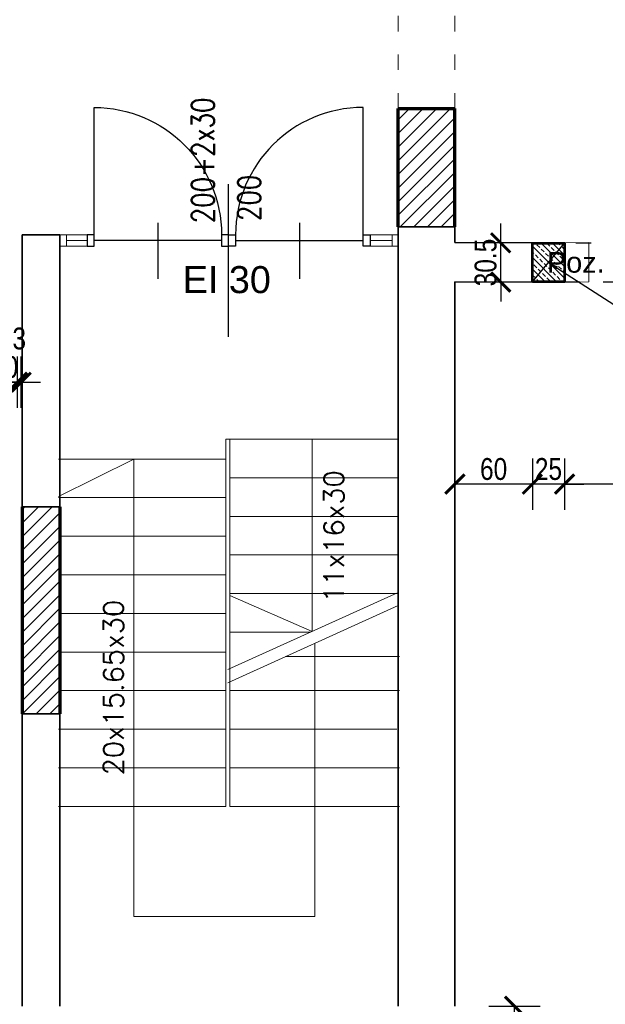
# Model space of a CAD drawing. Header units: inches. Extents: x 201967 to 338763, y -32705 to 30884.
# Tile 126 of 236: x 319989 to 320444, y 4116 to 4881. Entities that reach past the tile are written whole.
import ezdxf
from ezdxf.enums import TextEntityAlignment as Align

# ---------------------------------------------------------------- set-up
doc = ezdxf.new("R2010")
doc.units = ezdxf.units.IN
doc.header["$MEASUREMENT"] = 0
doc.linetypes.add('ACAD_ISO03W100', pattern=[30, 12, -18])
for name, color, linetype, lineweight in [('00 b ŚCIANY nowe-zamurowania', 242, 'Continuous', 70), ('00 d ŚCIANY wyburzenia', 254, 'WYBURZENIA', 9), ('01 a1 KONSTRUKCJA żelebet', 200, 'Continuous', 53), ('01 b KONSTRUKCJA belki', 92, 'ACAD_ISO03W100', 30), ('01h2 KONSTRUKCJA pozycje belki', 254, 'Continuous', 13), ('01h3 KONSTRUKCJA pozycje słupy', 252, 'Continuous', 13), ('12 PRZERYWANE 1', 73, 'ACAD_ISO03W100', 9), ('1_OpisPomieszczen', 120, 'Continuous', 9), ('90 WYMIAR', 155, 'Continuous', 9), ('_proj_MURY konstr', 1, 'Continuous', 20), ('_proj_SCHODY', 2, 'Continuous', 9), ('okna', 5, 'Continuous', 0), ('opis okien i drzwi', 30, 'Continuous', 18)]:
    doc.layers.add(name, color=color, linetype=linetype, lineweight=lineweight)
doc.layers.add('_proj_DRZWI-opis EI30', color=232, linetype='Continuous')
doc.layers.add('Drzwi', color=7, linetype='Continuous')
doc.styles.add('100 arial', font='arial.ttf', dxfattribs={"width": 0.8, "height": 17})
doc.styles.add('BIG', font='arial.ttf', dxfattribs={"height": 120})
doc.styles.add('OPIS', font='arial.ttf')
doc.styles.add('RomanS', font='romans.shx')
doc.styles.get("Standard").update_dxf_attribs({"font": 'arial.ttf'})
doc.styles.add('TABELA', font='ROMANS.shx', dxfattribs={"width": 0.8, "height": 20})
doc.styles.add('Wymiary', font='romans.shx', dxfattribs={"width": 0.7, "oblique": 10})
doc.linetypes.add('WYBURZENIA', pattern='A,12.7,-0.01,["X",Standard,S=2.54,R=0,X=0,Y=-1.27],-0.01', length=12.72)
doc.dimstyles.new('100', dxfattribs={"dimscale": 10, "dimtxt": 17, "dimasz": 1.5, "dimexe": 2, "dimexo": 2, "dimgap": 0.3, "dimtad": 1, "dimdec": 1, "dimrnd": 0.5, "dimdsep": 46, "dimtxsty": '100 arial', "dimblk": 'ARCHTICK', "dimcen": 10, "dimclrd": 256, "dimclre": 256, "dimclrt": 256, "dimadec": 0, "dimazin": 0, "dimtfac": 1, "dimtdec": 1, "dimtix": 1, "dimtmove": 1, "dimatfit": 3, "dimfxl": 2, "dimfxlon": 1, "dimtolj": 1, "dimarcsym": 0})
doc.dimstyles.new('DIM100txt12', dxfattribs={"dimtxt": 12, "dimasz": 1.05, "dimexe": 0, "dimexo": 8, "dimgap": 4, "dimtad": 1, "dimdec": 7, "dimrnd": 0.5, "dimdsep": 46, "dimtxsty": 'RomanS', "dimblk1": 'DIM', "dimblk2": 'DIM', "dimsah": 1, "dimcen": 0.09, "dimse1": 1, "dimse2": 1, "dimclrt": 256, "dimadec": 1, "dimazin": 0, "dimtfac": 1, "dimtdec": 7, "dimtix": 1, "dimtofl": 0, "dimtmove": 2, "dimatfit": 3, "dimfxl": 1, "dimtolj": 1, "dimtzin": 0, "dimarcsym": 0})
pattern_1 = [(45, (214354.1264067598, -6652.933019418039), (-5.303300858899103, 5.303300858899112), [])]

# ---------------------------------------------------------------- blocks, each defined once
blk = doc.blocks.new('yuiyuiuy')
at = {"layer": 'Drzwi'}
for p, q in [((-3849.078396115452, 28304.04682850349, -252.9792798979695), (-3939.067147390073, 28304.04196428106, -252.9792798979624)), ((-3845.073531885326, 28214.0580430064, -252.9792798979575), (-3845.07839671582, 28304.05804287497, -252.9792798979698))]:
    blk.add_line(p, q, dxfattribs=at)
at = {"layer": 'Drzwi', "color": 8}
blk.add_line((-3857.519681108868, 28259.05187123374, -252.9792798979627), (-3818.055189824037, 28259.05447674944, -252.9792798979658), dxfattribs=at)
at = {"layer": 'Drzwi'}
for points, elevation in [([(-3841.078666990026, 28309.05825908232), (-3841.078396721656, 28304.05825908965), (-3849.078396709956, 28304.05782666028), (-3849.078666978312, 28309.05782665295)], -252.9792798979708), ([(-3841.073531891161, 28214.05825922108), (-3841.073261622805, 28209.05825922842), (-3849.073261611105, 28209.05782679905), (-3849.073531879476, 28214.05782679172)], -252.9792798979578)]:
    blk.add_lwpolyline(points, close=True, dxfattribs=dict(at, elevation=elevation))
blk.add_arc((-3849.068794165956, 28304.04518179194, -252.9792798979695), 89.99835328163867, 180.0020483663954, 269.9969842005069, dxfattribs=at)
blk = doc.blocks.new('*U1188')
at = {"lineweight": 5, "ltscale": 0.25}
h = blk.add_hatch(dxfattribs=at)
h.set_pattern_fill('ANSI33', color=5, style=0)
h.set_pattern_definition([(45, (0, -25), (-4.490128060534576, 4.490128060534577), []), (45, (4.490130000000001, -25), (-4.490128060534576, 4.490128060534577), [3.175, -1.5875])])
h.paths.add_polyline_path([(0, 0), (-7.105427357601e-16, -30), (25, -30), (25, 0)])
blk.add_lwpolyline([(0, 0), (-7.105427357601e-16, -30), (25, -30), (25, 0)], close=True)
at = {"layer": 'Defpoints'}
blk.add_line((0, 0), (25, -30), dxfattribs=at)
blk = doc.blocks.new('DIM')
for p, q in [((7.275957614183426e-12, -13.00000000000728), (7.275957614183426e-12, 12.99999999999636)), ((8.000000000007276, -7.275957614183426e-12), (-7.999999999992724, -7.275957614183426e-12))]:
    blk.add_line(p, q)
at = {"const_width": 1.714285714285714}
blk.add_lwpolyline([(5.714285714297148, 5.714285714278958), (-5.71428571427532, -5.71428571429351)], dxfattribs=at)
blk = doc.blocks.new('_ARCHTICK')
at = {"color": 0, "linetype": 'ByBlock', "const_width": 0.15}
blk.add_lwpolyline([(-0.5, -0.5), (0.5, 0.5)], dxfattribs=at)
blk = doc.blocks.new('*D1639')
at = {"layer": '90 WYMIAR', "lineweight": -2, "transparency": 16777216}
for p, q in [((319967.138445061, 4579.134312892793), (319967.138445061, 4619.134312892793)), ((319987.138445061, 4579.134312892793), (319987.138445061, 4619.134312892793)), ((319967.138445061, 4599.134312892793), (319952.138445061, 4599.134312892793)), ((319967.138445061, 4599.134312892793), (319987.138445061, 4599.134312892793)), ((319987.138445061, 4599.134312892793), (320002.138445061, 4599.134312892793))]:
    blk.add_line(p, q, dxfattribs=at)
at = {"layer": 'Defpoints', "color": 0, "transparency": 16777216}
for p in [(319987.138445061, 4599.134312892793), (319987.138445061, 4451.870249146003), (319967.138445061, 4431.870249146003)]:
    blk.add_point(p, dxfattribs=at)
at = {"layer": '90 WYMIAR', "lineweight": -2, "transparency": 16777216, "xscale": 15, "yscale": 15, "zscale": 15}
blk.add_blockref('_ARCHTICK', (319967.138445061, 4599.134312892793), dxfattribs=at)
at = {"layer": '90 WYMIAR', "lineweight": -2, "transparency": 16777216, "xscale": 15, "yscale": 15, "zscale": 15, "rotation": 180}
blk.add_blockref('_ARCHTICK', (319987.138445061, 4599.134312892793), dxfattribs=at)
at = {"layer": '90 WYMIAR', "transparency": 16777216, "insert": (319977.138445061, 4610.814053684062), "char_height": 17, "attachment_point": 5, "style": '100 arial'}
blk.add_mtext('\\A1;20', dxfattribs=at)
blk = doc.blocks.new('*D1640')
at = {"layer": '90 WYMIAR', "lineweight": -2, "transparency": 16777216}
for p, q in [((319987.138445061, 4579.134312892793), (319987.138445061, 4619.134312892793)), ((319990.1382526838, 4579.134312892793), (319990.1382526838, 4619.134312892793)), ((319987.138445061, 4599.134312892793), (319972.138445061, 4599.134312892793)), ((319987.138445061, 4599.134312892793), (319990.1382526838, 4599.134312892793)), ((319990.1382526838, 4599.134312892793), (320005.1382526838, 4599.134312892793))]:
    blk.add_line(p, q, dxfattribs=at)
at = {"layer": 'Defpoints', "color": 0, "transparency": 16777216}
for p in [(319990.1382526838, 4599.134312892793), (319990.1382526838, 4466.370249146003), (319987.138445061, 4451.870249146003)]:
    blk.add_point(p, dxfattribs=at)
at = {"layer": '90 WYMIAR', "lineweight": -2, "transparency": 16777216, "xscale": 15, "yscale": 15, "zscale": 15}
blk.add_blockref('_ARCHTICK', (319987.138445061, 4599.134312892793), dxfattribs=at)
at = {"layer": '90 WYMIAR', "lineweight": -2, "transparency": 16777216, "xscale": 15, "yscale": 15, "zscale": 15, "rotation": 180}
blk.add_blockref('_ARCHTICK', (319990.1382526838, 4599.134312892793), dxfattribs=at)
at = {"layer": '90 WYMIAR', "transparency": 16777216, "insert": (319988.6383488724, 4633.005390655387), "char_height": 17, "attachment_point": 5, "style": '100 arial'}
blk.add_mtext('\\A1;3', dxfattribs=at)
blk = doc.blocks.new('*D1973')
at = {"layer": '90 WYMIAR', "lineweight": -2, "transparency": 16777216}
for p, q in [((320412.3609690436, 4539.89498331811), (320412.3609690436, 4499.89498331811)), ((320578.1382526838, 4539.89498331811), (320578.1382526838, 4499.89498331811)), ((320578.1382526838, 4519.89498331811), (320412.3609690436, 4519.89498331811))]:
    blk.add_line(p, q, dxfattribs=at)
at = {"layer": 'Defpoints', "color": 0, "transparency": 16777216}
for p in [(320412.3609690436, 4677.162466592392), (320578.1382526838, 4677.162466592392), (320412.3609690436, 4519.89498331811)]:
    blk.add_point(p, dxfattribs=at)
at = {"layer": '90 WYMIAR', "lineweight": -2, "transparency": 16777216, "xscale": 15, "yscale": 15, "zscale": 15, "rotation": 180}
blk.add_blockref('_ARCHTICK', (320412.3609690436, 4519.89498331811), dxfattribs=at)
at = {"layer": '90 WYMIAR', "lineweight": -2, "transparency": 16777216, "xscale": 15, "yscale": 15, "zscale": 15}
blk.add_blockref('_ARCHTICK', (320578.1382526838, 4519.89498331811), dxfattribs=at)
at = {"layer": '90 WYMIAR', "transparency": 16777216, "insert": (320495.2496108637, 4531.57472410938), "char_height": 17, "attachment_point": 5, "style": '100 arial'}
blk.add_mtext('\\A1;166', dxfattribs=at)
blk = doc.blocks.new('*D1974')
at = {"layer": '90 WYMIAR', "lineweight": -2, "transparency": 16777216}
for p, q in [((320387.3609690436, 4539.89498331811), (320387.3609690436, 4499.89498331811)), ((320412.3609690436, 4539.89498331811), (320412.3609690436, 4499.89498331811)), ((320387.3609690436, 4519.89498331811), (320372.3609690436, 4519.89498331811)), ((320412.3609690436, 4519.89498331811), (320387.3609690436, 4519.89498331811)), ((320412.3609690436, 4519.89498331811), (320427.3609690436, 4519.89498331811))]:
    blk.add_line(p, q, dxfattribs=at)
at = {"layer": 'Defpoints', "color": 0, "transparency": 16777216}
for p in [(320387.3609690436, 4677.162466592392), (320412.3609690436, 4677.162466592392), (320387.3609690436, 4519.89498331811)]:
    blk.add_point(p, dxfattribs=at)
at = {"layer": '90 WYMIAR', "lineweight": -2, "transparency": 16777216, "xscale": 15, "yscale": 15, "zscale": 15}
blk.add_blockref('_ARCHTICK', (320387.3609690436, 4519.89498331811), dxfattribs=at)
at = {"layer": '90 WYMIAR', "lineweight": -2, "transparency": 16777216, "xscale": 15, "yscale": 15, "zscale": 15, "rotation": 180}
blk.add_blockref('_ARCHTICK', (320412.3609690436, 4519.89498331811), dxfattribs=at)
at = {"layer": '90 WYMIAR', "transparency": 16777216, "insert": (320399.8609690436, 4531.57472410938), "char_height": 17, "attachment_point": 5, "style": '100 arial'}
blk.add_mtext('\\A1;25', dxfattribs=at)
blk = doc.blocks.new('*D1975')
at = {"layer": '90 WYMIAR', "lineweight": -2, "transparency": 16777216}
for p, q in [((320327.1382487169, 4539.89498331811), (320327.1382487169, 4499.89498331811)), ((320387.3609690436, 4539.89498331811), (320387.3609690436, 4499.89498331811)), ((320387.3609690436, 4519.89498331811), (320327.1382487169, 4519.89498331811))]:
    blk.add_line(p, q, dxfattribs=at)
at = {"layer": 'Defpoints', "color": 0, "transparency": 16777216}
for p in [(320327.1382487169, 4677.16246659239), (320387.3609690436, 4677.162466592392), (320327.1382487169, 4519.89498331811)]:
    blk.add_point(p, dxfattribs=at)
at = {"layer": '90 WYMIAR', "lineweight": -2, "transparency": 16777216, "xscale": 15, "yscale": 15, "zscale": 15, "rotation": 180}
blk.add_blockref('_ARCHTICK', (320327.1382487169, 4519.89498331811), dxfattribs=at)
at = {"layer": '90 WYMIAR', "lineweight": -2, "transparency": 16777216, "xscale": 15, "yscale": 15, "zscale": 15}
blk.add_blockref('_ARCHTICK', (320387.3609690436, 4519.89498331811), dxfattribs=at)
at = {"layer": '90 WYMIAR', "transparency": 16777216, "insert": (320357.2496088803, 4531.57472410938), "char_height": 17, "attachment_point": 5, "style": '100 arial'}
blk.add_mtext('\\A1;60', dxfattribs=at)
blk = doc.blocks.new('*D1976')
at = {"layer": '90 WYMIAR', "lineweight": -2, "transparency": 16777216}
for p, q in [((320362.7598468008, 4707.375583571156), (320362.7598468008, 4722.375583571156)), ((320367.3604916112, 4707.375583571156), (320342.7598468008, 4707.375583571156)), ((320362.7598468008, 4676.949353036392), (320362.7598468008, 4707.375583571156)), ((320367.3614464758, 4676.949353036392), (320342.7598468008, 4676.949353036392)), ((320362.7598468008, 4676.949353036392), (320362.7598468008, 4661.949353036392))]:
    blk.add_line(p, q, dxfattribs=at)
at = {"layer": 'Defpoints', "color": 0, "transparency": 16777216}
for p in [(320362.7598468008, 4707.375583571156), (320387.3604916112, 4707.375583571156), (320387.3614464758, 4676.949353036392)]:
    blk.add_point(p, dxfattribs=at)
at = {"layer": '90 WYMIAR', "lineweight": -2, "transparency": 16777216, "xscale": 15, "yscale": 15, "zscale": 15}
for p, rotation in [((320362.7598468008, 4707.375583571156), 270), ((320362.7598468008, 4676.949353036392), 90)]:
    blk.add_blockref('_ARCHTICK', p, dxfattribs=dict(at, rotation=rotation))
at = {"layer": '90 WYMIAR', "transparency": 16777216, "insert": (320351.0743079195, 4692.162468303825), "char_height": 17, "attachment_point": 5, "rotation": 90, "style": '100 arial'}
blk.add_mtext('\\A1;30.5', dxfattribs=at)
blk = doc.blocks.new('*D1991')
at = {"layer": '90 WYMIAR', "lineweight": -2, "transparency": 16777216}
for p, q in [((320353.5378997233, 4114.16246659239), (320393.5378997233, 4114.16246659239)), ((320373.5378997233, 4061.870324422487), (320373.5378997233, 4114.16246659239)), ((320353.5378997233, 4061.870324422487), (320393.5378997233, 4061.870324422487))]:
    blk.add_line(p, q, dxfattribs=at)
at = {"layer": 'Defpoints', "color": 0, "transparency": 16777216}
for p in [(320327.1382484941, 4114.16246659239), (320373.5378997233, 4114.16246659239), (320308.1382526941, 4061.870324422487)]:
    blk.add_point(p, dxfattribs=at)
at = {"layer": '90 WYMIAR', "lineweight": -2, "transparency": 16777216, "xscale": 15, "yscale": 15, "zscale": 15}
for p, rotation in [((320373.5378997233, 4114.16246659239), 90), ((320373.5378997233, 4061.870324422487), 270)]:
    blk.add_blockref('_ARCHTICK', p, dxfattribs=dict(at, rotation=rotation))
at = {"layer": '90 WYMIAR', "transparency": 16777216, "insert": (320361.858158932, 4088.01639550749), "char_height": 17, "attachment_point": 5, "rotation": 90, "style": '100 arial'}
blk.add_mtext('\\A1;52.5', dxfattribs=at)

msp = doc.modelspace()

# ---------------------------------------------------------------- hatches: boundary and pattern name
at = {"layer": '_proj_MURY konstr'}
h = msp.add_hatch(dxfattribs=at)
h.set_pattern_fill('ANSI31', scale=60, angle=359.9999999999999)
h.set_pattern_definition(pattern_1)
h.paths.add_polyline_path([(320327.1382484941, 4811.804314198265), (320283.1382484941, 4811.804314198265), (320283.1382484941, 4719.804314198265), (320327.1382484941, 4719.804314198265)])
h = msp.add_hatch(dxfattribs=at)
h.set_pattern_fill('ANSI31', scale=60, angle=359.9999999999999)
h.set_pattern_definition(pattern_1)
h.paths.add_polyline_path([(319990.7933611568, 4341.304314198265), (320020.1381102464, 4341.304314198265), (320020.1381102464, 4502.304314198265), (319990.7933611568, 4502.304314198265)])

# ---------------------------------------------------------------- linework, layer by layer
at = {"layer": '00 b ŚCIANY nowe-zamurowania'}
for p, q in [((320283.1382484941, 4719.804314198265), (320283.1382484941, 4811.804314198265)), ((320283.1382484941, 4811.804314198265), (320327.1382484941, 4811.804314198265)), ((320327.1382484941, 4719.804314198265), (320327.1382484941, 4811.804314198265)), ((319990.7933611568, 4502.304314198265), (319990.7933611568, 4341.304314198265)), ((320020.1381102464, 4502.304314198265), (320020.1381102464, 4341.304314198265))]:
    msp.add_line(p, q, dxfattribs=at)
at = {"layer": '00 d ŚCIANY wyburzenia', "ltscale": 2}
for p, q in [((320387.3604919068, 4707.366165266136), (320431.1382487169, 4707.581130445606)), ((320431.1382487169, 4677.162466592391), (320431.1382487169, 4707.581130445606)), ((320387.3614464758, 4676.949353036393), (320431.1382487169, 4677.162466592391))]:
    msp.add_line(p, q, dxfattribs=at)
at = {"layer": '01 b KONSTRUKCJA belki'}
msp.add_lwpolyline([(320412.3609690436, 4677.16246659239), (320823.1382526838, 4677.162466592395), (320823.1382526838, 4707.587281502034), (320412.3609690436, 4707.162466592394)], close=True, dxfattribs=at)
at = {"layer": '12 PRZERYWANE 1', "linetype": 'ACAD_ISO03W100'}
msp.add_lwpolyline([(320327.1382484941, 4811.804314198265), (320283.1382484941, 4811.804314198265), (320283.1382484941, 4913.804314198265), (320327.1382484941, 4913.804314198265)], close=True, dxfattribs=at)
at = {"layer": '1_OpisPomieszczen', "color": 252}
for p, q in [((320149.1382484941, 4269.436182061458), (320149.1382484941, 4554.870249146)), ((320149.1382484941, 4554.870249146), (320152.1382484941, 4554.870249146)), ((320152.1382484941, 4269.436182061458), (320152.1382484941, 4554.870249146))]:
    msp.add_line(p, q, dxfattribs=at)
at = {"layer": '_proj_MURY konstr', "color": 3, "lineweight": 35}
for p, q in [((319990.7933611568, 4502.304314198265), (319990.7932804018, 4713.670311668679)), ((319990.7932804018, 4713.670311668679), (320020.1381102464, 4713.670311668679)), ((320020.1381102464, 4502.304314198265), (320020.1387349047, 4713.670311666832)), ((320283.1382484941, 4114.162466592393), (320283.1382484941, 4719.804314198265)), ((320283.1382484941, 4719.804314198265), (320327.1382484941, 4719.804314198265)), ((320327.1382484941, 4719.804314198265), (320327.1382487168, 4707.587281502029)), ((320327.1382487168, 4707.587281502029), (320387.361456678, 4707.375580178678)), ((320387.3604916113, 4707.375580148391), (320387.3614464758, 4676.949353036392)), ((320327.1382484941, 4114.16246659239), (320327.1382487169, 4677.16246659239)), ((320327.1382487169, 4677.16246659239), (320387.3614464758, 4676.949353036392)), ((320020.1381102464, 4502.304314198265), (319990.7933611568, 4502.304314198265)), ((319990.7933611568, 4341.304314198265), (319990.7933611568, 4114.162466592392)), ((320020.1381102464, 4341.304314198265), (319990.7933611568, 4341.304314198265)), ((320020.1381102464, 4114.162466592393), (320020.1381102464, 4341.304314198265))]:
    msp.add_line(p, q, dxfattribs=at)
at = {"layer": '_proj_SCHODY', "color": 7}
for p, q in [((320149.1382484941, 4554.870249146), (320283.1382484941, 4554.870249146)), ((320216.1382484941, 4554.870249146), (320216.1382484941, 4405.398599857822)), ((320149.1382484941, 4539.409082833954), (320019.1587140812, 4539.409082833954)), ((320077.6414431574, 4539.409082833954), (320019.1587140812, 4510.401101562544)), ((320077.6414431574, 4184.027454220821), (320077.6414431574, 4539.409082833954)), ((320152.1382484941, 4524.870249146), (320283.1382484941, 4524.870249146)), ((320149.1382484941, 4509.409082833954), (320019.1587140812, 4509.409082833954)), ((320152.1382484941, 4494.870249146), (320283.1382484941, 4494.870249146)), ((320149.1382484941, 4479.409082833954), (320019.1587140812, 4479.409082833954)), ((320152.1382484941, 4464.870249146), (320283.1382484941, 4464.870249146)), ((320149.1382484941, 4449.409082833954), (320019.1587140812, 4449.409082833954)), ((320152.1382484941, 4434.870249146), (320283.1382484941, 4434.870249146)), ((320216.1382484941, 4405.398599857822), (320152.1382484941, 4433.398599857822)), ((320149.1382484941, 4419.409082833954), (320019.1587140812, 4419.409082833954)), ((320152.1382484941, 4404.870249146), (320214.9714740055, 4404.870249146)), ((320218.2045917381, 4396.153621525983), (320218.2045917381, 4184.027454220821)), ((320149.1382484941, 4389.409082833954), (320019.1587140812, 4389.409082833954)), ((320284.1587140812, 4385.843147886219), (320195.4356291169, 4385.843147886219)), ((320149.1382484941, 4359.436182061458), (320019.1587140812, 4359.436182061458)), ((320284.1587140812, 4359.436182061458), (320152.1382484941, 4359.436182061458)), ((320149.1382484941, 4329.436182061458), (320019.1587140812, 4329.436182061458)), ((320282.1587140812, 4329.436182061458), (320152.1382484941, 4329.436182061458)), ((320149.1382484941, 4299.436182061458), (320019.1587140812, 4299.436182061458)), ((320284.1587140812, 4299.436182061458), (320152.1382484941, 4299.436182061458)), ((320149.1382484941, 4269.436182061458), (320019.1587140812, 4269.436182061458)), ((320284.1587140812, 4269.436182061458), (320152.1382484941, 4269.436182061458)), ((320218.2045917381, 4184.027454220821), (320077.6414431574, 4184.027454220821))]:
    msp.add_line(p, q, dxfattribs=at)
at = {"layer": '_proj_SCHODY'}
for p, q in [((320283.1382484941, 4435.738222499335), (320150.6382484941, 4375.738222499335)), ((320283.1382484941, 4425.55754156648), (320150.6382484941, 4365.55754156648))]:
    msp.add_line(p, q, dxfattribs=at)
at = {"layer": 'Drzwi', "color": 7}
msp.add_line((320151.2933443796, 4634.462521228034), (320151.2933443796, 4753.139391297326), dxfattribs=at)
at = {"layer": 'okna', "color": 7}
for p, q in [((320041.2933443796, 4713.670249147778), (320020.1381102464, 4713.670311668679)), ((320025.3689261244, 4713.670249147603), (320025.3689261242, 4704.87024914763)), ((320041.2933443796, 4713.670249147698), (320041.2933443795, 4704.870249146)), ((320283.1382484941, 4713.670249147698), (320261.2933443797, 4713.670249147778)), ((320278.2933443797, 4713.670249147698), (320278.2933443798, 4704.870249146)), ((320278.2933443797, 4713.670249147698), (320278.2933443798, 4704.870249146)), ((320041.2933443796, 4709.270249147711), (320025.3689261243, 4709.270249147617)), ((320261.2933443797, 4709.270249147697), (320278.2933443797, 4709.270249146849)), ((320041.2933443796, 4704.870249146), (320020.1381102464, 4704.870249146)), ((320278.2933443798, 4704.870249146), (320261.2933443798, 4704.870249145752)), ((320283.1382484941, 4704.870249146), (320278.2933443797, 4704.870249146))]:
    msp.add_line(p, q, dxfattribs=at)

# ---------------------------------------------------------------- block references
at = {"layer": '01 a1 KONSTRUKCJA żelebet', "xscale": -1, "rotation": 180}
msp.add_blockref('*U1188', (320387.3609690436, 4677.162466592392), dxfattribs=at)
at = {"layer": 'okna', "color": 7, "yscale": 1.10000000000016, "zscale": 1.10000000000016}
for p, xscale, rotation in [((351181.4857706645, 481.3669505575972, 278.277207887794), -1.10000000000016, 90.00309704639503), ((289121.1009180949, 481.3669505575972, 278.277207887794), 1.10000000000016, 269.9969029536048)]:
    msp.add_blockref('yuiyuiuy', p, dxfattribs=dict(at, xscale=xscale, rotation=rotation))

# ---------------------------------------------------------------- texts
at = {"layer": '01h2 KONSTRUKCJA pozycje belki', "insert": (320496.2801277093, 4692.162466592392), "char_height": 16, "attachment_point": 5, "style": 'OPIS'}
msp.add_mtext('Poz. B-31 30x30cm', dxfattribs=at)
at = {"layer": '1_OpisPomieszczen', "color": 7, "ltscale": 0.5, "style": 'Wymiary'}
msp.add_text('11x16x30', height=15.6, rotation=90.00000000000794, dxfattribs=at).set_placement((320240.9126032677, 4427.756401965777))
at = {"layer": '_proj_DRZWI-opis EI30', "color": 1, "style": 'BIG'}
msp.add_text('EI 30', height=21, dxfattribs=at).set_placement((320184.1361688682, 4668.35701102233, -7.587600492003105e-06), align=Align.RIGHT)
at = {"layer": '_proj_SCHODY', "color": 7, "style": 'Wymiary'}
msp.add_text('20x15.65x30', height=15.6, rotation=90.00000000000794, dxfattribs=at).set_placement((320069.6734085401, 4293.582377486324))
at = {"layer": 'opis okien i drzwi', "color": 7, "style": 'TABELA'}
for s, height, width, p in [('200+2x30', 17.48099703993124, 0.8000000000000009, (320140.0377993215, 4820.349464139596)), ('200', 17.48099703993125, 0.8000000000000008, (320176.044855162, 4760.331446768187))]:
    msp.add_text(s, height=height, rotation=89.99789154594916, dxfattribs=dict(at, width=width)).set_placement(p, align=Align.RIGHT)

# ---------------------------------------------------------------- dimensions: what is measured, and where the dimension line sits
at = {"layer": '90 WYMIAR'}
for base, p1, p2, picture, middle in [((320362.7598468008, 4707.375583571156), (320387.3614464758, 4676.949353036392), (320387.3604916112, 4707.375583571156), '*D1976', (320351.0743079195, 4692.162468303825)), ((320373.5378997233, 4114.16246659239), (320308.1382526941, 4061.870324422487), (320327.1382484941, 4114.16246659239), '*D1991', (320361.858158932, 4088.01639550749))]:
    dim = msp.add_linear_dim(base=base, p1=p1, p2=p2, angle=90, dimstyle='100', dxfattribs=at)
    dim.commit()
    dim.dimension.update_dxf_attribs({"geometry": picture, "text_midpoint": middle})
for base, p1, p2, picture, middle in [((320327.1382487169, 4519.89498331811), (320387.3609690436, 4677.162466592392), (320327.1382487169, 4677.16246659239), '*D1975', (320357.2496088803, 4531.57472410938)), ((320387.3609690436, 4519.89498331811), (320412.3609690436, 4677.162466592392), (320387.3609690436, 4677.162466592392), '*D1974', (320399.8609690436, 4531.57472410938)), ((320412.3609690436, 4519.89498331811), (320578.1382526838, 4677.162466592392), (320412.3609690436, 4677.162466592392), '*D1973', (320495.2496108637, 4531.57472410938)), ((319987.138445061, 4599.134312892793), (319967.138445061, 4431.870249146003), (319987.138445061, 4451.870249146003), '*D1639', (319977.138445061, 4610.814053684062))]:
    dim = msp.add_linear_dim(base=base, p1=p1, p2=p2, dimstyle='100', dxfattribs=at)
    dim.commit()
    dim.dimension.update_dxf_attribs({"geometry": picture, "text_midpoint": middle})
dim = msp.add_linear_dim(base=(319990.1382526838, 4599.134312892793), p1=(319987.138445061, 4451.870249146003), p2=(319990.1382526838, 4466.370249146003), dimstyle='100', dxfattribs=at)
dim.commit()
dim.dimension.update_dxf_attribs({"geometry": '*D1640', "text_midpoint": (319988.6383488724, 4621.319851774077), "dimtype": 160})

# ---------------------------------------------------------------- leaders
at = {"layer": '01h3 KONSTRUKCJA pozycje słupy'}
msp.add_leader([(320399.8609690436, 4692.162466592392), (320571.6696154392, 4581.199761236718)], dimstyle='DIM100txt12', override={"dimasz": 8, "dimgap": 4, "dimtad": 1}, dxfattribs=at)

doc.saveas('drawing.dxf')
